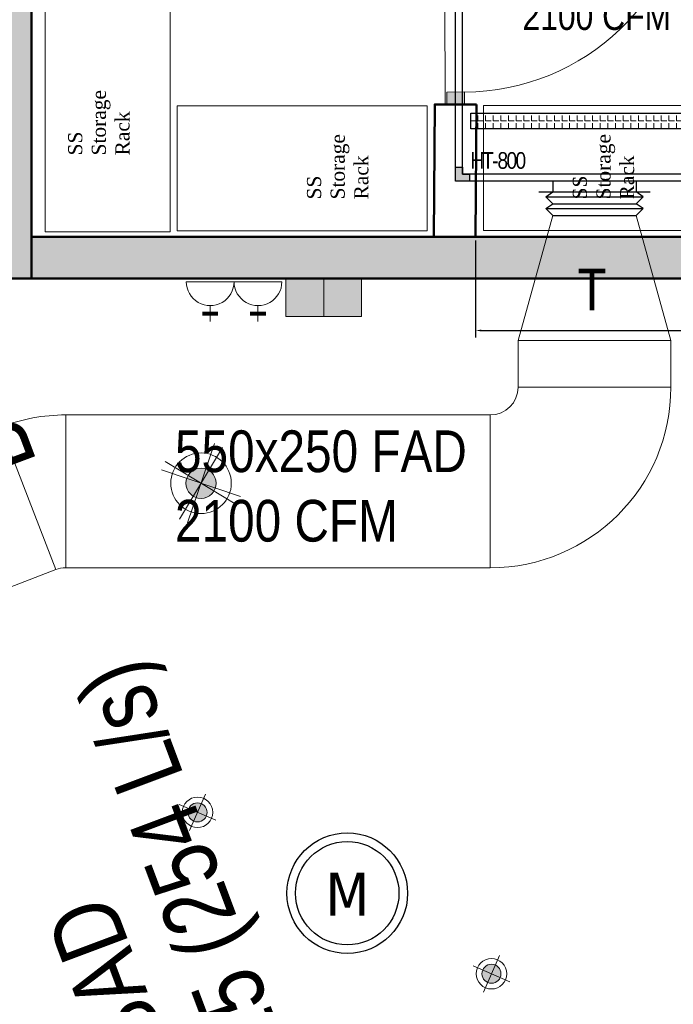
# Model space of a CAD drawing. Header units: millimetres. Extents: x -116878 to 389011, y -1241 to 103546.
# Tile 51 of 104: x 66531 to 68884, y 26610 to 30153. Entities that reach past the tile are written whole.
import ezdxf

# ---------------------------------------------------------------- set-up
doc = ezdxf.new("R2010")
doc.units = ezdxf.units.MM
doc.header["$MEASUREMENT"] = 0
doc.header["$PDMODE"] = 3
doc.linetypes.add('DASHED', pattern=[0.75, 0.5, -0.25])
doc.layers.get('0').update_dxf_attribs({"color": 252})
doc.layers.get('defpoints').update_dxf_attribs({"color": 2, "lineweight": 9})
for name, color, linetype, lineweight in [('& Lighting (Ceiling)', 160, 'Continuous', 15), ('02_Elevation 00', 252, 'Continuous', 9), ('Design layout', 252, 'Continuous', 15), ('Dimensions', 252, 'Continuous', 9), ('door', 252, 'Continuous', 13), ('E Celing Lighting', 5, 'DASHED', 5), ('EQUIPMENT', 252, 'Continuous', 13), ('flooring 2', 252, 'Continuous', 0), ('Flooring 4', 252, 'Continuous', 0), ('M-HVAC-DUCT-IDEN', 7, 'Continuous', 13), ('MAT-HAT', 8, 'Continuous', 5), ('MUSIC-SPEAKER', 6, 'Continuous', 25), ('Pendant Light', 160, 'Continuous', 15), ('PWR DATA POINT', 6, 'Continuous', 0), ('Speaker', 1, 'Continuous', 0), ('Spot LIGHT', 160, 'Continuous', 15), ('Wall New', 252, 'Continuous', 50)]:
    doc.layers.add(name, color=color, linetype=linetype, lineweight=lineweight)
for name, color, linetype in [('@ Electrical', 210, 'Continuous'), ('A-ANNO-DIMS-30', 252, 'Continuous'), ('E Floor Lighting', 5, 'DASHED'), ('Electrical', 210, 'Continuous'), ('Equipment Name', 252, 'Continuous'), ('H Switches', 14, 'Continuous'), ('MEPTEK-UNITS', 1, 'Continuous'), ('Wall', 252, 'Continuous')]:
    doc.layers.add(name, color=color, linetype=linetype)
doc.layers.add('MEPTEK-FA-DUCT', color=150, linetype='Continuous', lineweight=20, true_color=0x007fff)
doc.styles.add('ARIAL', font='ARIALN.TTF')
doc.styles.add('Arial_1', font='arial.ttf', dxfattribs={"width": 0.8, "height": 250})
doc.styles.add('CKD_Dimension Text', font='BOOKOSI.TTF')
doc.styles.add('style12', font='BOOKOSI.TTF')
doc.styles.add('Tahoma', font='tahoma.ttf', dxfattribs={"height": 9})

# ---------------------------------------------------------------- blocks, each defined once
blk = doc.blocks.new('zw$CED2')
at = {"layer": 'Flooring 4'}
blk.add_lwpolyline([(-4702.1, -14134.9), (-4702.1, -22937.2), (-8523, -22937.2), (-8523, -14134.9), (-7522.1, -14134.9), (-4702.1, -14134.9)], dxfattribs=at)
blk = doc.blocks.new('common wall')
at = {"layer": 'Wall', "transparency": 33554687}
h = blk.add_hatch(dxfattribs=at)
h.set_pattern_fill('ANSI31', color=253, scale=0.03937)
h.set_pattern_definition([(45, (16320.20389, 379.2587976), (-0.003479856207, 0.003479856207), [])])
h.paths.add_polyline_path([(15937.48, 412.68), (15937.48, 418.59), (15787.05, 418.59), (15787.05, 771.04), (15781.14, 771.04), (15781.14, 412.68)])
at = {"layer": 'Wall'}
blk.add_lwpolyline([(15937.48, 412.68), (15937.48, 418.59), (15787.05, 418.59), (15787.05, 771.04), (15781.14, 771.04), (15781.14, 412.68)], close=True, dxfattribs=at)
blk = doc.blocks.new('d1')
h = blk.add_hatch(color=253)
h.dxf.hatch_style = 1
h.paths.add_polyline_path([(-1497.27, 8013.54), (-1499.83, 8013.54), (-1499.83, 8011.75), (-1497.27, 8011.75)])
h = blk.add_hatch(color=254)
h.dxf.hatch_style = 1
h.paths.add_polyline_path([(-1499.83, 7980.73), (-1532.59, 7980.73), (-1532.59, 7979.07), (-1499.83, 7979.07)])
h = blk.add_hatch(color=253)
h.dxf.hatch_style = 1
h.paths.add_polyline_path([(-1497.27, 7979.07), (-1499.83, 7979.07), (-1499.83, 7977.41), (-1497.27, 7977.41)])
at = {"layer": 'Design layout', "color": 14, "lineweight": 5}
for points in [[(-1499.83, 8013.54), (-1497.27, 8013.54), (-1497.27, 8011.75), (-1499.83, 8011.75)], [(-1499.83, 7980.73), (-1532.59, 7980.73), (-1532.59, 7979.07), (-1499.83, 7979.07)], [(-1499.83, 7979.07), (-1497.27, 7979.07), (-1497.27, 7977.41), (-1499.83, 7977.41)]]:
    blk.add_lwpolyline(points, close=True, dxfattribs=at)
at = {"layer": 'Dimensions', "ltscale": 25}
blk.add_arc((-1499.83, 7979.07), 32.69, 90, 177.086, dxfattribs=at)
blk = doc.blocks.new('ggdfgdgddgdgdg')
at = {"color": 14}
blk.add_line((13750.48, -345.5), (13733.44, -300.63), dxfattribs=at)
at = {"layer": 'door', "xscale": 1.328291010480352, "yscale": 1.328291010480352, "zscale": 1.328291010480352, "rotation": 20.78891818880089}
blk.add_blockref('d1', (19370.44, -9546.17), dxfattribs=at)
blk = doc.blocks.new('*E471', base_point=(6553.2, -1583.1))
at = {"layer": 'A-ANNO-DIMS-30', "color": 8}
for p, q in [((6911, 614.3), (6562.7, 614.3)), ((6587.7, 594.3), (6587.7, -280.3)), ((6587.7, -1563.1), (6587.7, -688.5)), ((6911, -1583.1), (6562.7, -1583.1))]:
    blk.add_line(p, q, dxfattribs=at)
for points in [[(6591.1, 594.3), (6584.4, 594.3), (6587.7, 614.3)], [(6584.4, -1563.1), (6591.1, -1563.1), (6587.7, -1583.1)]]:
    blk.add_solid(points, dxfattribs=at)
at = {"layer": 'defpoints', "color": 0}
for p in [(6936, 614.3), (6587.7, -1583.1), (6936, -1583.1)]:
    blk.add_point(p, dxfattribs=at)
at = {"layer": 'A-ANNO-DIMS-30', "color": 0, "insert": (6587.7, -484.4), "char_height": 50, "attachment_point": 5, "rotation": 90, "style": 'style12', "bg_fill": 3, "box_fill_scale": 1.25, "bg_fill_color": 257, "bg_fill_transparency": 0}
blk.add_mtext('\\A1;2197 [7\'-4"]', dxfattribs=at)
blk = doc.blocks.new('*E477', base_point=(5385.6, -2464.8, -9402.3))
at = {"layer": 'EQUIPMENT'}
for points in [[(6943.2, 1714.3), (6943.2, 2164.3), (7843.2, 2164.3), (7843.2, 1714.3)], [(7396, 789.3), (6946, 789.3), (6946, 1689.3), (7396, 1689.3)], [(7397.1, -238.5), (6947.1, -238.5), (6947.1, 586.5), (7397.1, 586.5)]]:
    blk.add_lwpolyline(points, close=True, dxfattribs=at)
at = {"layer": 'Wall New'}
for points in [[(15876.8, 2212.9), (15880, 2362.9), (6774.5, 2362.9), (6774.5, 2212.9)], [(6924.5, 2212.9), (6774.5, 2212.9), (6774.5, -1608.1), (6924.5, -1608.1)], [(7401.1, 611.5), (7401.1, 761.5), (6925, 764.3), (6925, 614.3)]]:
    blk.add_lwpolyline(points, close=True, dxfattribs=at)
at = {"layer": '02_Elevation 00', "xscale": 18.75000000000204, "yscale": 18.75000000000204, "zscale": 18.75000000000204, "rotation": 69.41329275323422}
blk.add_blockref('ggdfgdgddgdgdg', (-88419.8, -238352.6), dxfattribs=at)
at = {"layer": 'Equipment Name', "linetype": 'Continuous', "lineweight": 5, "ltscale": 25, "char_height": 51, "width": 299.646, "attachment_point": 1, "rotation": 359.9993, "style": 'CKD_Dimension Text'}
for insert in [(7217.7, 2081.5, -4.8), (7059.2, 1221.6, -4.8), (7059.4, 264.8, -4.8)]:
    blk.add_mtext('\\A1;SS Storage Rack', dxfattribs=dict(at, insert=insert))
at = {"layer": 'A-ANNO-DIMS-30'}
blk.add_blockref('*E471', (6553.2, -1583.1), dxfattribs=at)
blk = doc.blocks.new('Light01')
at = {"layer": 'Pendant Light', "lineweight": 5}
h = blk.add_hatch(color=160, dxfattribs=at)
h.dxf.hatch_style = 1
edge = h.paths.add_edge_path()
edge.add_arc((660.41, 184.29), 4.97, 20.1178, 380.1178)
at = {"layer": 'Pendant Light', "transparency": 33554559}
h = blk.add_hatch(color=160, dxfattribs=at)
h.dxf.hatch_style = 1
edge = h.paths.add_edge_path()
edge.add_arc((660.41, 184.29), 4.97, -90, 270)
at = {"layer": 'Pendant Light', "color": 160, "lineweight": 5}
for points in [[(664.8, 197.3), (656.02, 171.29)], [(667.5, 196.05), (653.32, 172.54)], [(648.66, 191.38), (672.16, 177.21)], [(673.41, 179.9), (647.41, 188.69)]]:
    blk.add_lwpolyline(points, dxfattribs=at)
for radius in [9.94, 9.94, 4.97, 4.97]:
    blk.add_circle((660.41, 184.29), radius, dxfattribs=at)
blk = doc.blocks.new('ljbsdinfpn')
at = {"layer": 'E Celing Lighting', "xscale": -0.4320000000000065, "yscale": 0.4320000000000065, "zscale": 0.4320000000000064, "rotation": 90}
blk.add_blockref('Light01', (-23078.1, -803.19, 0), dxfattribs=at)
blk = doc.blocks.new('suygseg')
at = {"layer": 'Pendant Light', "xscale": -1, "rotation": 180}
blk.add_blockref('ljbsdinfpn', (37115.12, -1571.68, 0), dxfattribs=at)
blk = doc.blocks.new('*E500', base_point=(13518.83, 491.85, 0))
at = {"layer": '& Lighting (Ceiling)', "rotation": 359.9999999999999}
blk.add_blockref('suygseg', (0, 1181.58), dxfattribs=at)
blk = doc.blocks.new('cl')
at = {"layer": 'Spot LIGHT'}
h = blk.add_hatch(color=256, dxfattribs=at)
h.dxf.hatch_style = 1
edge = h.paths.add_edge_path()
edge.add_arc((0, 0), 1.35, 0, 360)
for p, q in [((-1.12, -2.59), (1.12, 2.59)), ((-2.59, 1.12), (2.59, -1.12))]:
    blk.add_line(p, q, dxfattribs=at)
for radius in [2.16, 1.35]:
    blk.add_circle((0, 0), radius, dxfattribs=at)
blk = doc.blocks.new('ghuseg')
at = {"layer": 'Spot LIGHT', "rotation": 359.9999999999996}
for p in [(13956.93, -529.87, 0), (13998.64, -552.74, 0)]:
    blk.add_blockref('cl', p, dxfattribs=at)
blk = doc.blocks.new('*E491', base_point=(13534.66, 493.31, 0))
at = {"layer": '& Lighting (Ceiling)', "rotation": 359.9999999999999}
blk.add_blockref('ghuseg', (0, 1181.58), dxfattribs=at)
blk = doc.blocks.new('Electrical_Loft tables')
at = {"layer": 'H Switches', "color": 220, "lineweight": 20}
for p, q in [((8161.84, -3032.39), (8161.84, -3039.19)), ((8158.43, -3035.79), (8156.17, -3035.79)), ((8161.84, -3039.19), (8161.84, -3046)), ((8158.43, -3042.6), (8156.17, -3042.6))]:
    blk.add_line(p, q, dxfattribs=at)
at = {"layer": 'H Switches', "color": 220, "lineweight": 20, "const_width": 0.567}
for points in [[(8157.3, -3034.66), (8157.3, -3036.93)], [(8157.3, -3041.46), (8157.3, -3043.73)]]:
    blk.add_lwpolyline(points, dxfattribs=at)
at = {"layer": 'H Switches', "color": 220, "lineweight": 20}
for centre in [(8161.84, -3035.79), (8161.84, -3042.6)]:
    blk.add_arc(centre, 3.4, 90, 270, dxfattribs=at)
blk = doc.blocks.new('lectrical')
at = {"layer": 'Electrical', "transparency": 33554687, "xscale": -1, "rotation": 269.9495205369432}
blk.add_blockref('Electrical_Loft tables', (3294.13, -7775.75, 0), dxfattribs=at)
blk = doc.blocks.new('6W speaker')
at = {"layer": 'MUSIC-SPEAKER', "ltscale": 0.5}
for radius in [7.43, 6.37]:
    blk.add_circle((-0.13, 0), radius, dxfattribs=at)
at = {"layer": 'MUSIC-SPEAKER', "ltscale": 0.5, "style": 'Tahoma'}
blk.add_text('M', height=5.31, dxfattribs=at).set_placement((-2.82, -2.78))
blk = doc.blocks.new('DATA POINT')
at = {"true_color": 0xffffff}
h = blk.add_hatch(color=7, dxfattribs=at)
h.dxf.hatch_style = 1
h.paths.add_polyline_path([(1793987.3, -340460.3), (1793872.6, -340460.3), (1793872.6, -340575.2), (1793987.3, -340575.2)])
at = {"layer": 'PWR DATA POINT'}
h = blk.add_hatch(color=256, dxfattribs=at)
edge = h.paths.add_edge_path()
edge.add_ellipse((1793930, -340514.4), major_axis=(-0.1, 22.4), ratio=1, start_angle=179.7493, end_angle=359.7493, ccw=False)
edge.add_ellipse((1793930, -340514.4), major_axis=(0.2, 22.4), ratio=1, start_angle=0.3929, end_angle=180.3929, ccw=False)
for p, q in [((1793872.6, -340460.3, 0), (1793872.6, -340575.2, 0)), ((1793987.3, -340460.3, 0), (1793872.6, -340460.3, 0)), ((1793987.3, -340575.2, 0), (1793987.3, -340460.3, 0)), ((1793872.6, -340575.2, 0), (1793987.3, -340575.2, 0))]:
    blk.add_line(p, q, dxfattribs=at)
blk = doc.blocks.new('KAW')
at = {"layer": 'MAT-HAT'}
h = blk.add_hatch(dxfattribs=at)
h.set_pattern_fill('ANGLE', color=8, scale=100)
h.set_pattern_definition([(0, (106377.962, -65223.76), (0, 27.5), [20, -7.5]), (90, (106377.962, -65223.76), (-27.5, 2e-15), [20, -7.5])])
h.paths.add_polyline_path([(-445.3, 219.2), (445.3, 219.2), (445.3, 162.7), (-445.3, 162.7)])
at = {"layer": 'MEPTEK-UNITS'}
h = blk.add_hatch(color=256, dxfattribs=at)
h.dxf.hatch_style = 1
h.paths.add_polyline_path([(-475, 1440), (-450, 1440), (-450, 1465), (-500, 1465), (-500, 1415), (-475, 1415)])
h = blk.add_hatch(color=256, dxfattribs=at)
h.dxf.hatch_style = 1
h.paths.add_polyline_path([(475, 1440), (450, 1440), (450, 1465), (500, 1465), (500, 1415), (475, 1415)])
h = blk.add_hatch(color=256, dxfattribs=at)
h.dxf.hatch_style = 1
h.paths.add_polyline_path([(-475, 0), (-450, 0), (-450, -25), (-500, -25), (-500, 25), (-475, 25)])
h = blk.add_hatch(color=256, dxfattribs=at)
h.dxf.hatch_style = 1
h.paths.add_polyline_path([(475, 0), (450, 0), (450, -25), (500, -25), (500, 25), (475, 25)])
at = {"layer": 'MEPTEK-UNITS', "color": 8}
for p, q in [((-177.7, 1563.8), (172.3, 1563.8)), ((-152.7, 1588.8), (147.3, 1588.8)), ((-152.7, 1547.3), (147.3, 1547.3)), ((-202.7, 1504.5), (197.3, 1504.5)), ((-177.7, 1522.3), (172.3, 1522.3)), ((-152.7, 1465), (-152.7, 1504.5)), ((147.3, 1465), (147.3, 1504.5)), ((-150, -25), (-150, -64.5)), ((150, -25), (150, -64.5)), ((-200, -64.5), (200, -64.5)), ((-175, -82.3), (175, -82.3)), ((-175, -123.8), (175, -123.8)), ((-150, -107.3), (150, -107.3)), ((-150, -148.8), (150, -148.8))]:
    blk.add_line(p, q, dxfattribs=at)
for points in [[(-152.7, 1588.8), (-177.7, 1563.8), (-152.7, 1547.3), (-177.7, 1522.3), (-152.7, 1504.5)], [(147.3, 1588.8), (172.3, 1563.8), (147.3, 1547.3), (172.3, 1522.3), (147.3, 1504.5)], [(-150, -148.8), (-175, -123.8), (-150, -107.3), (-175, -82.3), (-150, -64.5)], [(150, -148.8), (175, -123.8), (150, -107.3), (175, -82.3), (150, -64.5)]]:
    blk.add_lwpolyline(points, dxfattribs=at)
at = {"layer": 'MEPTEK-UNITS'}
for points in [[(500, 1465), (500, -25), (-500, -25), (-500, 1465)], [(-475, 1440), (-450, 1440), (-450, 1465), (-500, 1465), (-500, 1415), (-475, 1415)], [(475, 1440), (450, 1440), (450, 1465), (500, 1465), (500, 1415), (475, 1415)], [(475, 1440), (475, 0), (-475, 0), (-475, 1440)], [(-445.3, 219.2), (445.3, 219.2), (445.3, 162.7), (-445.3, 162.7)], [(-475, 0), (-450, 0), (-450, -25), (-500, -25), (-500, 25), (-475, 25)], [(475, 0), (450, 0), (450, -25), (500, -25), (500, 25), (475, 25)]]:
    blk.add_lwpolyline(points, close=True, dxfattribs=at)
at = {"layer": 'MEPTEK-UNITS', "attachment_point": 2, "style": 'ARIAL'}
for s, width, insert, char_height in [('KITCHEN\\PAIR WASHER FAN \\P2100 CFM', 1145.445, (8.3, 952.1), 100), ('{\\T0.8;HT-800}', 664.177, (-349.2, 79, 0), 60)]:
    blk.add_mtext_dynamic_manual_height_columns(s, width=width, gutter_width=10, heights=[0], dxfattribs=dict(at, insert=insert, char_height=char_height))

msp = doc.modelspace()

# ---------------------------------------------------------------- block references
at = {"layer": 'flooring 2'}
msp.add_blockref('zw$CED2', (75096.5, 52308.8), dxfattribs=at)

# ---------------------------------------------------------------- next in the draw order: block references
at = {"layer": 'EQUIPMENT', "color": 8, "rotation": 90}
msp.add_blockref('*E477', (71251.2, 27832.7, -9402.3), dxfattribs=at)

# ---------------------------------------------------------------- next in the draw order: linework, layer by layer
at = {"layer": 'MEPTEK-FA-DUCT'}
for p, q in [((68449.9, 29448.9), (68324.9, 28998.9)), ((68449.9, 29448.9), (68749.9, 29448.9)), ((68749.9, 29448.9), (68874.9, 28998.9)), ((68324.9, 28998.9), (68324.9, 28830.9)), ((68324.9, 28998.9), (68874.9, 28998.9)), ((68874.9, 28998.9), (68874.9, 28830.9)), ((68324.9, 28830.9), (68874.9, 28830.9)), ((66696.4, 28730.9), (68224.9, 28730.9)), ((66696.4, 28180.9), (66696.4, 28730.9)), ((68224.9, 28730.9), (68224.9, 28180.9)), ((66660.4, 28174.2), (66462.3, 28687.3)), ((64652.1, 27399), (66660.4, 28174.2)), ((66696.4, 28180.9), (68224.9, 28180.9))]:
    msp.add_line(p, q, dxfattribs=at)
for centre, radius, start, end in [((68224.9, 28830.9), 100, 270, 0), ((68224.9, 28830.9), 650, 270, 0), ((66696.4, 28080.9), 650, 90, 111.1069), ((66696.4, 28080.9), 100, 90, 111.1069)]:
    msp.add_arc(centre, radius, start, end, dxfattribs=at)

# ---------------------------------------------------------------- next in the draw order: block references
at = {"layer": '@ Electrical', "xscale": 25.28240740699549, "yscale": 25.28240740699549, "zscale": 25.28240740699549}
msp.add_blockref('lectrical', (60675.2, 19381.3), dxfattribs=at)
at = {"layer": 'E Floor Lighting', "xscale": 25.37496114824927, "yscale": 25.37496114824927, "zscale": 25.37496114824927, "rotation": 359.9736113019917}
for name, p in [('*E491', (56453.9, 23286.3, 0)), ('*E500', (56052.2, 23249.4, 0))]:
    msp.add_blockref(name, p, dxfattribs=at)
at = {"layer": 'MEPTEK-UNITS'}
msp.add_blockref('KAW', (68599.9, 29597.7), dxfattribs=at)
at = {"layer": 'PWR DATA POINT', "ltscale": 50, "xscale": -1.182840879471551, "yscale": 1.182840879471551, "zscale": 1.182840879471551, "rotation": 359.9999999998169}
for p in [(2189490.8, 431931.9, 0), (2189626.5, 431931.9, 0)]:
    msp.add_blockref('DATA POINT', p, dxfattribs=at)
at = {"layer": 'Speaker', "xscale": 29.21492416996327, "yscale": 29.21492416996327, "zscale": 29.21492416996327}
msp.add_blockref('6W speaker', (67713.7, 27009.8, 0), dxfattribs=at)
at = {"layer": 'Wall', "xscale": 25.4, "yscale": 25.4, "zscale": 25.4}
msp.add_blockref('common wall', (-334417.5, 18739.4), dxfattribs=at)

# ---------------------------------------------------------------- next in the draw order: texts
at = {"layer": 'M-HVAC-DUCT-IDEN', "lineweight": 5, "char_height": 250, "attachment_point": 1, "rotation": 110.56, "style": 'Arial_1'}
for s, insert, width in [('BOD:3725 (254 L/s)', (66359.9, 28473), 3007.931), ('BOD:3725 (254 L/s)', (67598.7, 25453.1), 3007.931), ('250x250 SAD', (67227.1, 25313.8), 2071.56)]:
    msp.add_mtext(s, dxfattribs=dict(at, insert=insert, width=width))
at = {"layer": 'MEPTEK-FA-DUCT', "char_height": 150, "attachment_point": 1, "style": 'ARIAL'}
for s, insert in [('T', (68538.5, 29257, 0)), ('550x250 FAD\\P2100 CFM', (67089.7, 28675.2, 0))]:
    msp.add_mtext_dynamic_manual_height_columns(s, width=13628.462, gutter_width=1, heights=[0], dxfattribs=dict(at, insert=insert))

doc.saveas('drawing.dxf')
